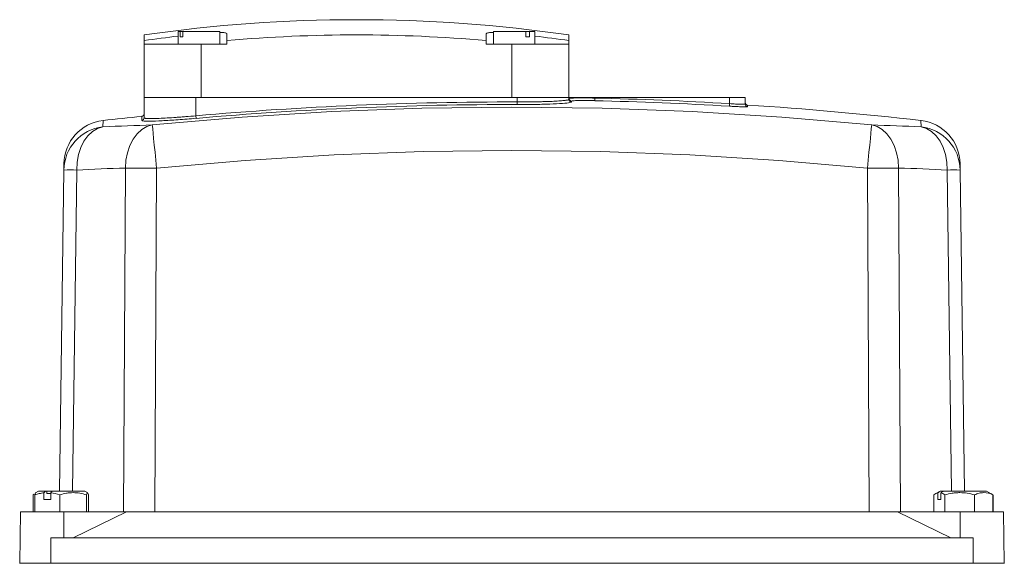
# Model space of a CAD drawing. Header units: millimetres. Extents: x 150 to 972, y 37 to 799.
# Tile 29 of 29: x 780 to 970, y 694 to 799. Entities that reach past the tile are written whole.
import ezdxf

# ---------------------------------------------------------------- set-up
doc = ezdxf.new("R2010")
doc.units = ezdxf.units.MM

msp = doc.modelspace()

# ---------------------------------------------------------------- linework, layer by layer
at = {"color": 7, "linetype": 'Continuous', "lineweight": 15}
for p, q in [((804.31, 795.13), (804.31, 796.23)), ((810.9, 796.86), (810.9, 794.46)), ((811.24, 796.86), (810.9, 796.86)), ((811.24, 795.86), (811.24, 796.86)), ((811.24, 796.86), (811.76, 796.86)), ((811.76, 796.86), (811.76, 795.86)), ((818.9, 796.86), (811.76, 796.86)), ((818.9, 794.46), (818.9, 796.86)), ((820.3, 796.45), (820.3, 795.13)), ((870.3, 795.13), (870.3, 796.45)), ((871.71, 796.86), (871.71, 794.46)), ((877.96, 796.86), (871.71, 796.86)), ((877.96, 795.86), (877.96, 796.86)), ((877.96, 796.86), (878.71, 796.86)), ((879.71, 796.86), (878.71, 796.86)), ((878.71, 796.86), (878.71, 795.86)), ((879.71, 794.46), (879.71, 796.86)), ((886.29, 796.23), (886.29, 795.13)), ((804.31, 794.46), (804.31, 795.13)), ((804.31, 794.46), (804.31, 784.16)), ((815.3, 794.46), (804.31, 794.46)), ((811.76, 795.86), (811.24, 795.86)), ((815.3, 794.46), (815.3, 784.16)), ((820.3, 794.46), (815.3, 794.46)), ((820.3, 795.13), (820.3, 794.46)), ((870.3, 794.46), (870.3, 795.13)), ((875.3, 794.46), (870.3, 794.46)), ((875.3, 794.46), (875.3, 784.16)), ((886.29, 794.46), (875.3, 794.46)), ((878.71, 795.86), (877.96, 795.86)), ((886.29, 795.13), (886.29, 794.46)), ((886.29, 794.46), (886.29, 784.16)), ((804.3, 780.2), (804.3, 784.16)), ((804.3, 784.16), (814.3, 784.16)), ((814.3, 780.61), (814.3, 784.16)), ((814.3, 784.16), (876.3, 784.16)), ((876.3, 783.28), (876.3, 784.16)), ((876.3, 784.16), (886.3, 784.16)), ((876.3, 782.78), (876.3, 783.28)), ((886.3, 783.77), (886.3, 784.16)), ((886.3, 784.16), (891.3, 784.16)), ((886.79, 783.45), (886.79, 783.27)), ((891.29, 783.54), (891.3, 784.03)), ((891.3, 784.03), (891.3, 784.16)), ((891.3, 784.16), (917.3, 784.16)), ((917.3, 782.96), (917.27, 782.46)), ((917.3, 782.96), (917.3, 784.16)), ((917.3, 784.16), (920.3, 784.16)), ((920.3, 782.85), (920.3, 784.16)), ((814.34, 780.12), (814.3, 780.61)), ((787.99, 708.16), (788.82, 770.14)), ((788.82, 770.14), (788.84, 771.37)), ((800.35, 704.16), (800.72, 770.52)), ((806.73, 770.52), (806.36, 704.16)), ((944.25, 704.16), (943.88, 770.52)), ((949.89, 770.52), (950.26, 704.16)), ((961.76, 771.37), (961.78, 770.14)), ((961.78, 770.14), (962.61, 708.16)), ((783.09, 707.59), (782.9, 707.41)), ((782.9, 707.41), (782.9, 704.16)), ((783.22, 707.41), (783.38, 707.79)), ((783.22, 707.41), (783.22, 704.16)), ((783.35, 707.84), (783.27, 707.79)), ((783.91, 708.16), (783.35, 707.84)), ((785.29, 708.16), (783.91, 708.16)), ((784.96, 706.56), (784.96, 707.82)), ((785.56, 708.16), (785.29, 708.16)), ((785.56, 708.16), (785.56, 707.66)), ((786.63, 708.16), (785.56, 708.16)), ((786.3, 707.66), (785.56, 707.66)), ((786.3, 707.82), (786.3, 706.56)), ((792.86, 708.16), (786.63, 708.16)), ((788.04, 707.41), (788.04, 704.16)), ((793.43, 707.84), (792.86, 708.16)), ((793.2, 707.41), (793.2, 704.16)), ((793.55, 707.41), (793.55, 704.16)), ((956.67, 707.41), (956.67, 704.16)), ((957.91, 708.16), (956.97, 707.62)), ((957.46, 706.56), (957.46, 707.82)), ((958.01, 708.16), (957.91, 708.16)), ((958.46, 708.16), (958.01, 708.16)), ((958.06, 707.82), (958.06, 706.56)), ((958.61, 708.16), (958.46, 708.16)), ((966.86, 708.16), (958.61, 708.16)), ((958.84, 707.41), (958.84, 704.16)), ((964.56, 707.41), (964.56, 704.16)), ((967.79, 707.63), (966.86, 708.16)), ((968.11, 707.41), (968.11, 704.16)), ((968.12, 707.41), (968.12, 704.16)), ((786.3, 706.56), (784.96, 706.56)), ((958.06, 706.56), (957.46, 706.56)), ((780.48, 704.16), (780.39, 699.16)), ((788.8, 704.16), (780.48, 704.16)), ((788.8, 704.16), (788.84, 699.16)), ((800.94, 704.16), (788.8, 704.16)), ((790.61, 699.16), (800.94, 704.16)), ((949.66, 704.16), (800.94, 704.16)), ((949.66, 704.16), (959.99, 699.16)), ((961.8, 704.16), (949.66, 704.16)), ((961.8, 704.16), (961.77, 699.16)), ((970.13, 704.16), (961.8, 704.16)), ((970.21, 699.16), (970.13, 704.16)), ((780.39, 699.16), (780.3, 694.26)), ((964.3, 699.16), (786.3, 699.16)), ((786.3, 699.16), (786.3, 694.26)), ((964.3, 699.16), (964.3, 694.26)), ((970.21, 699.16), (970.3, 694.26)), ((780.3, 694.26), (780.3, 694.16)), ((786.3, 694.26), (780.3, 694.26)), ((786.3, 694.26), (786.3, 694.16)), ((964.3, 694.26), (786.3, 694.26)), ((964.3, 694.26), (964.3, 694.16)), ((970.3, 694.26), (964.3, 694.26)), ((970.3, 694.26), (970.3, 694.16))]:
    msp.add_line(p, q, dxfattribs=at)
at = {"color": 8, "linetype": 'Continuous', "lineweight": 15}
for p, q in [((886.79, 783.27), (886.61, 783.22)), ((920.77, 782.69), (920.77, 782.36)), ((796.38, 779.7), (796.36, 778.45)), ((803.85, 779.7), (803.85, 780.51)), ((803.94, 779.67), (803.85, 779.7)), ((954.24, 778.45), (954.22, 779.7)), ((791.31, 770.14), (790.48, 708.16)), ((960.12, 708.16), (959.29, 770.14))]:
    msp.add_line(p, q, dxfattribs=at)
at = {"color": 7, "linetype": 'Continuous', "lineweight": 15, "flags": 128}
for points in [[(805.88, 778.84), (823.2, 780.35), (840.55, 781.43), (857.92, 782.08), (875.3, 782.3), (892.68, 782.08), (910.05, 781.43), (927.4, 780.35), (944.72, 778.84)], [(796.36, 778.45), (795.32, 778.13), (794.34, 777.55), (793.45, 776.73), (792.69, 775.69), (792.08, 774.48), (791.64, 773.11), (791.38, 771.65), (791.31, 770.14)], [(800.72, 770.52), (800.81, 772.03), (801.09, 773.49), (801.55, 774.86), (802.18, 776.08), (802.95, 777.11), (803.85, 777.94), (804.83, 778.52), (805.88, 778.84)], [(805.88, 778.84), (805.91, 778.58), (805.97, 778.04), (806.05, 777.24), (806.15, 776.2), (806.28, 774.97), (806.42, 773.57), (806.57, 772.07), (806.73, 770.52)], [(943.88, 770.52), (944.03, 772.07), (944.18, 773.57), (944.32, 774.97), (944.45, 776.2), (944.55, 777.24), (944.64, 778.04), (944.69, 778.58), (944.72, 778.84)], [(944.72, 778.84), (945.77, 778.52), (946.76, 777.94), (947.65, 777.11), (948.43, 776.08), (949.05, 774.86), (949.52, 773.49), (949.8, 772.03), (949.89, 770.52)], [(959.29, 770.14), (959.22, 771.65), (958.96, 773.11), (958.52, 774.48), (957.91, 775.69), (957.15, 776.73), (956.26, 777.55), (955.28, 778.13), (954.24, 778.45)], [(943.88, 770.52), (926.77, 772.01), (909.63, 773.08), (892.47, 773.72), (875.3, 773.94), (858.13, 773.72), (840.97, 773.08), (823.83, 772.01), (806.73, 770.52)]]:
    msp.add_lwpolyline(points, dxfattribs=at)
at = {"color": 7, "linetype": 'Continuous', "lineweight": 15}
for centre, radius, start, end in [((845.3, 511.29), 287.87, 90.0001, 98.1862), ((845.3, 511.29), 287.87, 81.8138, 90.0001), ((845.3, 511.29), 284.94, 84.9665, 95.0335), ((845.3, 511.29), 286.78, 96.8904, 98.2175), ((845.3, 511.29), 286.78, 81.7825, 83.1096), ((875.3, 84.16), 699.12, 89.91805, 95.00559), ((886.8, 783.95), 0.5, 180.0249, 269.0853), ((886.8, 783.77), 0.5, 180.0321, 269.0928), ((875.3, 84.16), 699.55, 86.56045, 88.69037), ((875.3, 84.16), 700.05, 86.56045, 88.69037), ((920.8, 783.18), 0.5, 180, 266.2758), ((920.8, 782.85), 0.5, 180.0124, 266.2905), ((803.8, 781.01), 0.5, 275.8584, 0), ((875.3, 84.16), 698.62, 89.91805, 95.00559), ((875.3, 84.16), 700, 83.5263, 86.27581), ((797.34, 771.25), 8.5, 96.4737, 179.231), ((875.3, 84.16), 700, 95.85838, 96.4737), ((803.8, 780.2), 0.5, 275.8211, 359.9713), ((953.27, 771.25), 8.5, 0.769, 83.5263), ((797.31, 770.02), 8.49, 96.4145, 179.1881), ((815.06, 431.31), 347.65, 91.5133, 93.0837), ((935.54, 431.31), 347.65, 86.9163, 88.4867), ((953.29, 770.02), 8.49, 0.8119, 83.5855), ((790.07, 704.07), 66.08, 88.9208, 91.0792), ((809.78, 427.21), 343.43, 91.5133, 93.0837), ((803.72, 296.01), 474.51, 89.6372, 90.3628), ((946.88, 296.01), 474.51, 89.6372, 90.3628), ((940.82, 427.21), 343.43, 86.9163, 88.4867), ((960.54, 704.07), 66.08, 88.9208, 91.0792)]:
    msp.add_arc(centre, radius, start, end, dxfattribs=at)
for points, knots in [([(818.9, 796.68), (819.09, 796.68), (819.71, 796.68), (820.19, 796.59), (820.27, 796.49), (820.3, 796.45)], [0, 0, 0, 0, 0.210236, 0.675175, 1, 1, 1, 1]), ([(870.3, 796.45), (870.37, 796.51), (870.5, 796.62), (871.1, 796.69), (871.63, 796.69), (871.71, 796.69)], [0, 0, 0, 0, 0.464165, 0.928511, 1, 1, 1, 1]), ([(876.3, 783.28), (876.96, 783.28), (877.62, 783.28), (878.58, 783.29), (878.91, 783.29), (879.53, 783.3), (880.14, 783.31), (880.73, 783.33), (881.31, 783.34), (881.59, 783.35), (882.41, 783.37), (882.92, 783.39), (883.84, 783.44), (884.26, 783.46), (884.98, 783.52), (885.29, 783.55), (885.67, 783.59), (885.78, 783.61), (885.97, 783.64), (886.05, 783.65), (886.24, 783.7), (886.3, 783.73), (886.3, 783.77)], [0, 0, 0, 0, 0.125, 0.125, 0.1875, 0.1875, 0.25, 0.3125, 0.3125, 0.375, 0.375, 0.5, 0.5, 0.625, 0.625, 0.75, 0.75, 0.8125, 0.8125, 0.875, 0.875, 1, 1, 1, 1]), ([(886.61, 783.22), (886.52, 783.18), (886.3, 783.08), (884.62, 782.95), (881.97, 782.84), (879.02, 782.79), (877.07, 782.78), (876.3, 782.78)], [0, 0, 0, 0, 0.159974, 0.390043, 0.619984, 0.849671, 1, 1, 1, 1]), ([(886.3, 783.95), (886.3, 783.96), (886.33, 783.97), (886.46, 783.99), (886.56, 784), (886.81, 784.02), (886.96, 784.03), (887.33, 784.04), (887.54, 784.05), (888, 784.06), (888.25, 784.06), (888.8, 784.06), (889.08, 784.06), (889.54, 784.06), (889.69, 784.06), (890.01, 784.05), (890.17, 784.05), (890.65, 784.05), (890.97, 784.04), (891.3, 784.03)], [0, 0, 0, 0, 0.125, 0.125, 0.25, 0.25, 0.375, 0.375, 0.5, 0.5, 0.625, 0.625, 0.75, 0.75, 0.8125, 0.8125, 0.875, 0.875, 1, 1, 1, 1]), ([(891.29, 783.54), (890.99, 783.54), (890.7, 783.55), (890.13, 783.56), (889.84, 783.56), (889.3, 783.56), (889.04, 783.56), (888.55, 783.56), (888.32, 783.56), (887.9, 783.55), (887.72, 783.54), (887.39, 783.53), (887.25, 783.52), (887.02, 783.5), (886.94, 783.49), (886.82, 783.47), (886.79, 783.46), (886.79, 783.45)], [0, 0, 0, 0, 0.125, 0.125, 0.25, 0.25, 0.375, 0.375, 0.5, 0.5, 0.625, 0.625, 0.75, 0.75, 0.875, 0.875, 1, 1, 1, 1]), ([(917.3, 782.96), (917.5, 782.94), (917.69, 782.93), (918.08, 782.91), (918.27, 782.89), (918.63, 782.87), (918.8, 782.87), (919.13, 782.85), (919.28, 782.84), (919.56, 782.83), (919.69, 782.83), (919.91, 782.83), (920, 782.83), (920.15, 782.83), (920.21, 782.83), (920.28, 782.84), (920.3, 782.85), (920.3, 782.85)], [0, 0, 0, 0, 0.125, 0.125, 0.25, 0.25, 0.375, 0.375, 0.5, 0.5, 0.625, 0.625, 0.75, 0.75, 0.875, 0.875, 1, 1, 1, 1]), ([(920.77, 782.36), (920.77, 782.35), (920.75, 782.34), (920.66, 782.33), (920.59, 782.33), (920.41, 782.33), (920.31, 782.33), (920.05, 782.33), (919.91, 782.34), (919.58, 782.35), (919.41, 782.35), (919.02, 782.37), (918.82, 782.38), (918.4, 782.4), (918.18, 782.41), (917.73, 782.43), (917.5, 782.44), (917.27, 782.46)], [0, 0, 0, 0, 0.125, 0.125, 0.25, 0.25, 0.375, 0.375, 0.5, 0.5, 0.625, 0.625, 0.75, 0.75, 0.875, 0.875, 1, 1, 1, 1]), ([(814.34, 780.12), (813.17, 780.02), (810.81, 779.82), (807.66, 779.64), (805.3, 779.56), (804.11, 779.58), (803.98, 779.65), (803.94, 779.67)], [0, 0, 0, 0, 0.226361, 0.452755, 0.67835, 0.90315, 1, 1, 1, 1]), ([(804.3, 780.2), (804.3, 780.17), (804.37, 780.14), (804.56, 780.11), (804.64, 780.1), (804.83, 780.09), (805.05, 780.07), (805.33, 780.07), (805.64, 780.07), (805.81, 780.07), (806.36, 780.08), (806.78, 780.09), (807.7, 780.13), (808.22, 780.16), (809.3, 780.22), (809.88, 780.26), (810.78, 780.32), (811.1, 780.35), (811.72, 780.39), (812.04, 780.42), (813, 780.5), (813.64, 780.55), (814.3, 780.61)], [0, 0, 0, 0, 0.125, 0.125, 0.1875, 0.1875, 0.25, 0.3125, 0.3125, 0.375, 0.375, 0.5, 0.5, 0.625, 0.625, 0.75, 0.75, 0.8125, 0.8125, 0.875, 0.875, 1, 1, 1, 1]), ([(783.22, 707.41), (783.51, 707.51), (783.8, 707.6), (784.38, 707.74), (784.67, 707.79), (784.96, 707.82)], [0, 0, 0, 0, 0.5, 0.5, 1, 1, 1, 1]), ([(793.2, 707.41), (792.36, 707.69), (791.5, 707.86), (790.41, 707.86), (790.19, 707.85), (789.75, 707.81), (789.53, 707.78), (788.89, 707.66), (788.46, 707.55), (788.04, 707.41)], [0, 0, 0, 0, 0.5, 0.5, 0.625, 0.625, 0.75, 0.75, 1, 1, 1, 1]), ([(793.55, 707.41), (793.5, 707.69), (793.44, 707.86), (793.36, 707.86), (793.35, 707.85), (793.32, 707.81), (793.31, 707.78), (793.26, 707.66), (793.23, 707.55), (793.2, 707.41)], [0, 0, 0, 0, 0.5, 0.5, 0.625, 0.625, 0.75, 0.75, 1, 1, 1, 1]), ([(958.84, 707.41), (958.72, 707.51), (958.58, 707.6), (958.32, 707.74), (958.19, 707.79), (958.06, 707.82)], [0, 0, 0, 0, 0.5, 0.5, 1, 1, 1, 1]), ([(964.56, 707.41), (963.63, 707.69), (962.68, 707.86), (961.47, 707.86), (961.22, 707.85), (960.74, 707.81), (960.5, 707.78), (959.78, 707.66), (959.31, 707.55), (958.84, 707.41)], [0, 0, 0, 0, 0.5, 0.5, 0.625, 0.625, 0.75, 0.75, 1, 1, 1, 1]), ([(968.11, 707.41), (967.53, 707.69), (966.94, 707.86), (966.19, 707.86), (966.04, 707.85), (965.74, 707.81), (965.59, 707.78), (965.14, 707.66), (964.85, 707.55), (964.56, 707.41)], [0, 0, 0, 0, 0.5, 0.5, 0.625, 0.625, 0.75, 0.75, 1, 1, 1, 1]), ([(967.79, 707.63), (967.8, 707.62), (967.91, 707.58), (968.01, 707.49), (968.11, 707.41)], [0, 0, 0, 0, 0.104952, 1, 1, 1, 1])]:
    msp.add_open_spline(points, degree=3, knots=knots, dxfattribs=at)
for points in [[(785.29, 708.16), (785.18, 708.05), (785.07, 707.94), (784.96, 707.82)], [(786.3, 707.82), (786.41, 707.94), (786.52, 708.05), (786.63, 708.16)], [(786.3, 707.82), (786.89, 707.76), (787.47, 707.61), (788.04, 707.41)], [(957.46, 707.82), (957.19, 707.76), (956.93, 707.61), (956.67, 707.41)], [(958.01, 708.16), (957.82, 708.05), (957.64, 707.94), (957.46, 707.82)], [(958.06, 707.82), (958.24, 707.94), (958.43, 708.05), (958.61, 708.16)]]:
    msp.add_open_spline(points, degree=3, dxfattribs=at)

doc.saveas('drawing.dxf')
